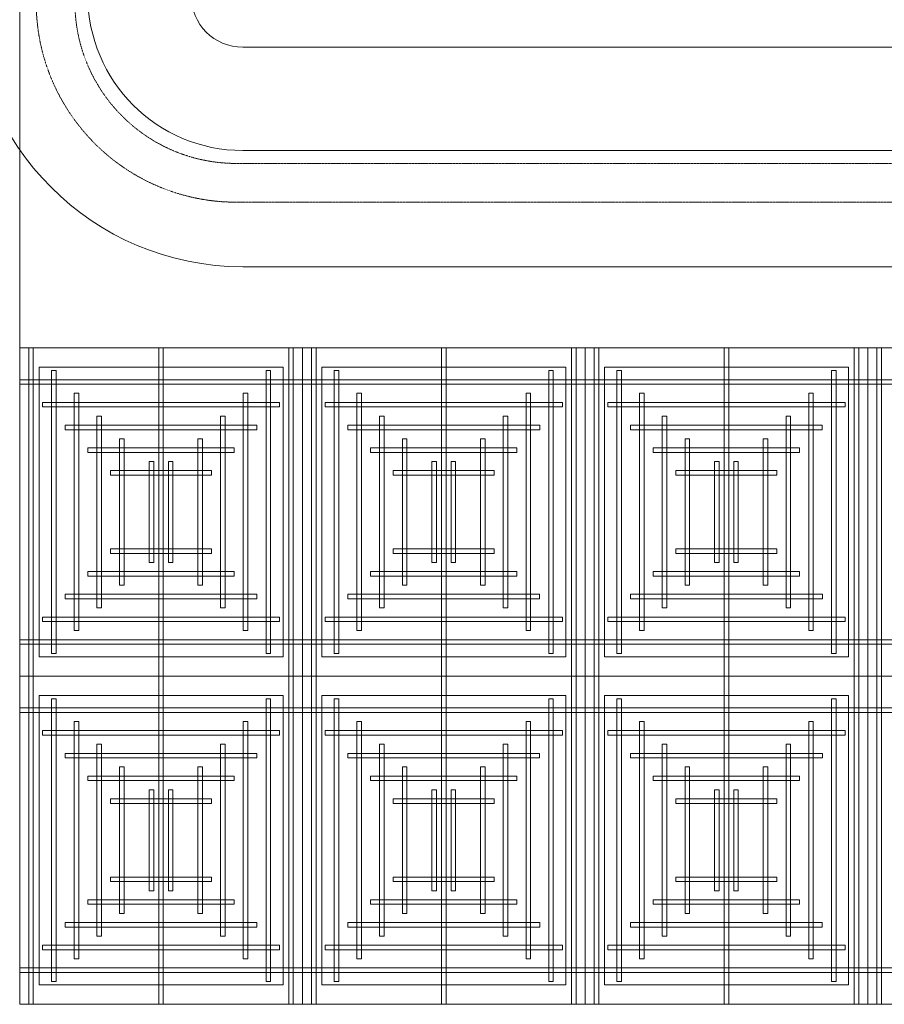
# Model space of a CAD drawing. Header units: millimetres. Extents: x 49250 to 72845, y -20157 to 18303.
# Tile 6 of 16: x 55532 to 58934, y 3344 to 7217. Entities that reach past the tile are written whole.
import ezdxf

# ---------------------------------------------------------------- set-up
doc = ezdxf.new("R2010")
doc.units = ezdxf.units.MM
doc.header["$MEASUREMENT"] = 0
doc.linetypes.add('IRISH HOUSE_FF46_HYD AIRPORT_HVAC DUCTING LAYOUT 3$0$( Dashed )', pattern=[0.75, 0.5, -0.25])
doc.layers.get('0').update_dxf_attribs({"lineweight": 5})
for name, color, linetype, lineweight in [('IRISH HOUSE_FF46_HYD AIRPORT_HVAC DUCTING LAYOUT 3$0$Ceiling', 14, 'Continuous', 9), ('IRISH HOUSE_FF46_HYD AIRPORT_HVAC DUCTING LAYOUT 3$0$Grey', 8, 'Continuous', 9), ('M-MEP-ELPR-EQUIP', 6, 'Continuous', 20)]:
    doc.layers.add(name, color=color, linetype=linetype, lineweight=lineweight)
doc.layers.add('IRISH HOUSE_FF46_HYD AIRPORT_HVAC DUCTING LAYOUT 3$0$RCP LAYOUT', color=8, linetype='Continuous')

# ---------------------------------------------------------------- blocks, each defined once
blk = doc.blocks.new('IRISH HOUSE_FF46_HYD AIRPORT_HVAC DUCTING LAYOUT 3$0$IRISH HOUSE-RCP LAYOUT')
at = {"color": 8, "lineweight": 0, "ltscale": 0.25}
for p, q in [((5185.4, 3209.1), (5185.4, -3245.4)), ((5185.4, -3245.4), (10746.8, -3245.4)), ((5185.4, -4536.3), (5185.4, -3245.4)), ((5185.4, -3245.4), (6297.7, -3245.4)), ((7409.9, -3245.4), (6297.7, -3245.4)), ((6297.7, -3245.4), (6297.7, -4536.3)), ((6297.7, -3245.4), (6297.7, -4536.3)), ((7409.9, -4536.3), (7409.9, -3245.4)), ((7409.9, -4536.3), (7409.9, -3245.4)), ((7409.9, -3245.4), (8522.2, -3245.4)), ((8522.2, -3245.4), (8522.2, -4536.3)), ((9634.5, -3245.4), (8522.2, -3245.4)), ((8522.2, -3245.4), (8522.2, -4536.3)), ((5261.6, -4460.1), (5261.6, -3321.6)), ((5261.6, -3321.6), (6221.5, -3321.6)), ((6221.5, -3321.6), (6221.5, -4460.1)), ((7333.7, -3321.6), (6373.9, -3321.6)), ((6373.9, -3321.6), (6373.9, -4460.1)), ((7333.7, -4460.1), (7333.7, -3321.6)), ((7486.1, -4460.1), (7486.1, -3321.6)), ((7486.1, -3321.6), (8446, -3321.6)), ((8446, -3321.6), (8446, -4460.1)), ((6221.5, -4460.1), (5261.6, -4460.1)), ((6373.9, -4460.1), (7333.7, -4460.1)), ((8446, -4460.1), (7486.1, -4460.1)), ((6297.7, -4536.3), (5185.4, -4536.3)), ((6297.7, -4536.3), (5185.4, -4536.3)), ((5185.4, -4536.3), (5185.4, -5827.2)), ((6297.7, -4536.3), (7409.9, -4536.3)), ((6297.7, -4536.3), (7409.9, -4536.3)), ((6297.7, -5827.2), (6297.7, -4536.3)), ((6297.7, -5827.2), (6297.7, -4536.3)), ((7409.9, -4536.3), (7409.9, -5827.2)), ((8522.2, -4536.3), (7409.9, -4536.3)), ((8522.2, -4536.3), (7409.9, -4536.3)), ((7409.9, -4536.3), (7409.9, -5827.2)), ((8522.2, -5827.2), (8522.2, -4536.3)), ((8522.2, -4536.3), (9634.5, -4536.3)), ((8522.2, -4536.3), (9634.5, -4536.3)), ((8522.2, -5827.2), (8522.2, -4536.3)), ((6221.5, -4612.5), (5261.6, -4612.5)), ((5261.6, -4612.5), (5261.6, -5751)), ((6221.5, -5751), (6221.5, -4612.5)), ((6373.9, -4612.5), (7333.7, -4612.5)), ((6373.9, -5751), (6373.9, -4612.5)), ((7333.7, -4612.5), (7333.7, -5751)), ((8446, -4612.5), (7486.1, -4612.5)), ((7486.1, -4612.5), (7486.1, -5751)), ((8446, -5751), (8446, -4612.5)), ((5261.6, -5751), (6221.5, -5751)), ((7333.7, -5751), (6373.9, -5751)), ((7486.1, -5751), (8446, -5751)), ((5185.4, -5827.2), (6297.7, -5827.2)), ((7409.9, -5827.2), (6297.7, -5827.2)), ((7409.9, -5827.2), (8522.2, -5827.2)), ((9634.5, -5827.2), (8522.2, -5827.2))]:
    blk.add_line(p, q, dxfattribs=at)
at = {"layer": 'IRISH HOUSE_FF46_HYD AIRPORT_HVAC DUCTING LAYOUT 3$0$Ceiling', "color": 8, "lineweight": 0, "ltscale": 0.25}
for p, q in [((5239, -3245.4), (5221.1, -3245.4)), ((5221.1, -3245.4), (5221.1, -4536.3)), ((5239, -4536.3), (5239, -3245.4)), ((5732.6, -4536.3), (5732.6, -3245.4)), ((5732.6, -3245.4), (5750.5, -3245.4)), ((5750.5, -3245.4), (5750.5, -4536.3)), ((6244, -4536.3), (6244, -3245.4)), ((6244, -3245.4), (6261.9, -3245.4)), ((6261.9, -3245.4), (6261.9, -4536.3)), ((6351.3, -3245.4), (6333.4, -3245.4)), ((6333.4, -3245.4), (6333.4, -4536.3)), ((6351.3, -4536.3), (6351.3, -3245.4)), ((6862.7, -3245.4), (6844.9, -3245.4)), ((6844.9, -3245.4), (6844.9, -4536.3)), ((6862.7, -4536.3), (6862.7, -3245.4)), ((7356.3, -4536.3), (7356.3, -3245.4)), ((7356.3, -3245.4), (7374.2, -3245.4)), ((7374.2, -3245.4), (7374.2, -4536.3)), ((7463.6, -3245.4), (7445.7, -3245.4)), ((7445.7, -3245.4), (7445.7, -4536.3)), ((7463.6, -4536.3), (7463.6, -3245.4)), ((7957.1, -4536.3), (7957.1, -3245.4)), ((7957.1, -3245.4), (7975, -3245.4)), ((7975, -3245.4), (7975, -4536.3)), ((8468.6, -4536.3), (8468.6, -3245.4)), ((8468.6, -3245.4), (8486.5, -3245.4)), ((8486.5, -3245.4), (8486.5, -4536.3)), ((8575.8, -3245.4), (8558, -3245.4)), ((8558, -3245.4), (8558, -4536.3)), ((8575.8, -4536.3), (8575.8, -3245.4)), ((5310.5, -4447), (5310.5, -3334.8)), ((5310.5, -3334.8), (5328.4, -3334.8)), ((5328.4, -3334.8), (5328.4, -4447)), ((6154.7, -4447), (6154.7, -3334.8)), ((6154.7, -3334.8), (6172.6, -3334.8)), ((6172.6, -3334.8), (6172.6, -4447)), ((6440.6, -3334.8), (6422.8, -3334.8)), ((6422.8, -3334.8), (6422.8, -4447)), ((6440.6, -4447), (6440.6, -3334.8)), ((7284.8, -3334.8), (7267, -3334.8)), ((7267, -3334.8), (7267, -4447)), ((7284.8, -4447), (7284.8, -3334.8)), ((7535, -4447), (7535, -3334.8)), ((7535, -3334.8), (7552.9, -3334.8)), ((7552.9, -3334.8), (7552.9, -4447)), ((8379.2, -4447), (8379.2, -3334.8)), ((8379.2, -3334.8), (8397.1, -3334.8)), ((8397.1, -3334.8), (8397.1, -4447)), ((6297.7, -3370.5), (5185.4, -3370.5)), ((5185.4, -3370.5), (5185.4, -3388.4)), ((5185.4, -3388.4), (6297.7, -3388.4)), ((6297.7, -3388.4), (6297.7, -3370.5)), ((6297.7, -3370.5), (7409.9, -3370.5)), ((6297.7, -3388.4), (6297.7, -3370.5)), ((7409.9, -3388.4), (6297.7, -3388.4)), ((7409.9, -3370.5), (7409.9, -3388.4)), ((8522.2, -3370.5), (7409.9, -3370.5)), ((7409.9, -3370.5), (7409.9, -3388.4)), ((7409.9, -3388.4), (8522.2, -3388.4)), ((8522.2, -3388.4), (8522.2, -3370.5)), ((8522.2, -3388.4), (8522.2, -3370.5)), ((8522.2, -3370.5), (9634.5, -3370.5)), ((9634.5, -3388.4), (8522.2, -3388.4)), ((5399.9, -4357.6), (5399.9, -3424.1)), ((5399.9, -3424.1), (5417.7, -3424.1)), ((5417.7, -3424.1), (5417.7, -4357.6)), ((6065.3, -4357.6), (6065.3, -3424.1)), ((6065.3, -3424.1), (6083.2, -3424.1)), ((6083.2, -3424.1), (6083.2, -4357.6)), ((6530, -3424.1), (6512.1, -3424.1)), ((6512.1, -3424.1), (6512.1, -4357.6)), ((6530, -4357.6), (6530, -3424.1)), ((7195.5, -3424.1), (7177.6, -3424.1)), ((7177.6, -3424.1), (7177.6, -4357.6)), ((7195.5, -4357.6), (7195.5, -3424.1)), ((7624.4, -4357.6), (7624.4, -3424.1)), ((7624.4, -3424.1), (7642.3, -3424.1)), ((7642.3, -3424.1), (7642.3, -4357.6)), ((8289.9, -4357.6), (8289.9, -3424.1)), ((8289.9, -3424.1), (8307.7, -3424.1)), ((8307.7, -3424.1), (8307.7, -4357.6)), ((5274.7, -3459.9), (5274.7, -3477.8)), ((6208.2, -3459.9), (5274.7, -3459.9)), ((5274.7, -3477.8), (6208.2, -3477.8)), ((6208.2, -3477.8), (6208.2, -3459.9)), ((6387.1, -3477.8), (6387.1, -3459.9)), ((6387.1, -3459.9), (7320.6, -3459.9)), ((7320.6, -3477.8), (6387.1, -3477.8)), ((7320.6, -3459.9), (7320.6, -3477.8)), ((7499.3, -3459.9), (7499.3, -3477.8)), ((8432.8, -3459.9), (7499.3, -3459.9)), ((7499.3, -3477.8), (8432.8, -3477.8)), ((8432.8, -3477.8), (8432.8, -3459.9)), ((5489.2, -4268.2), (5489.2, -3513.5)), ((5489.2, -3513.5), (5507.1, -3513.5)), ((5507.1, -3513.5), (5507.1, -4268.2)), ((5976, -4268.2), (5976, -3513.5)), ((5976, -3513.5), (5993.8, -3513.5)), ((5993.8, -3513.5), (5993.8, -4268.2)), ((6619.4, -3513.5), (6601.5, -3513.5)), ((6601.5, -3513.5), (6601.5, -4268.2)), ((6619.4, -4268.2), (6619.4, -3513.5)), ((7106.1, -3513.5), (7088.2, -3513.5)), ((7088.2, -3513.5), (7088.2, -4268.2)), ((7106.1, -4268.2), (7106.1, -3513.5)), ((7713.8, -4268.2), (7713.8, -3513.5)), ((7713.8, -3513.5), (7731.6, -3513.5)), ((7731.6, -3513.5), (7731.6, -4268.2)), ((8200.5, -4268.2), (8200.5, -3513.5)), ((8200.5, -3513.5), (8218.4, -3513.5)), ((8218.4, -3513.5), (8218.4, -4268.2)), ((5364.1, -3549.3), (5364.1, -3567.1)), ((6118.8, -3549.3), (5364.1, -3549.3)), ((6118.8, -3567.1), (6118.8, -3549.3)), ((6476.5, -3567.1), (6476.5, -3549.3)), ((6476.5, -3549.3), (7231.3, -3549.3)), ((7231.3, -3549.3), (7231.3, -3567.1)), ((7588.6, -3549.3), (7588.6, -3567.1)), ((8343.3, -3549.3), (7588.6, -3549.3)), ((8343.3, -3567.1), (8343.3, -3549.3)), ((5364.1, -3567.1), (6118.8, -3567.1)), ((7231.3, -3567.1), (6476.5, -3567.1)), ((7588.6, -3567.1), (8343.3, -3567.1)), ((5453.5, -3638.6), (5453.5, -3656.5)), ((6029.5, -3638.6), (5453.5, -3638.6)), ((5578.6, -4178.9), (5578.6, -3602.9)), ((5578.6, -3602.9), (5596.5, -3602.9)), ((5596.5, -3602.9), (5596.5, -4178.9)), ((5904.4, -3602.9), (5886.5, -3602.9)), ((5886.5, -3602.9), (5886.5, -4178.9)), ((5904.4, -4178.9), (5904.4, -3602.9)), ((6029.5, -3656.5), (6029.5, -3638.6)), ((6565.8, -3656.5), (6565.8, -3638.6)), ((6565.8, -3638.6), (7141.9, -3638.6)), ((6691, -4178.9), (6691, -3602.9)), ((6691, -3602.9), (6708.8, -3602.9)), ((6708.8, -3602.9), (6708.8, -4178.9)), ((7016.7, -3602.9), (6998.9, -3602.9)), ((6998.9, -3602.9), (6998.9, -4178.9)), ((7016.7, -4178.9), (7016.7, -3602.9)), ((7141.9, -3638.6), (7141.9, -3656.5)), ((7678, -3638.6), (7678, -3656.5)), ((8254, -3638.6), (7678, -3638.6)), ((7803.1, -4178.9), (7803.1, -3602.9)), ((7803.1, -3602.9), (7821, -3602.9)), ((7821, -3602.9), (7821, -4178.9)), ((8128.9, -3602.9), (8111.1, -3602.9)), ((8111.1, -3602.9), (8111.1, -4178.9)), ((8128.9, -4178.9), (8128.9, -3602.9)), ((8254, -3656.5), (8254, -3638.6)), ((5453.5, -3656.5), (6029.5, -3656.5)), ((7141.9, -3656.5), (6565.8, -3656.5)), ((7678, -3656.5), (8254, -3656.5)), ((5694.8, -4089.5), (5694.8, -3692.2)), ((5694.8, -3692.2), (5712.6, -3692.2)), ((5712.6, -3692.2), (5712.6, -4089.5)), ((5788.2, -3692.2), (5770.3, -3692.2)), ((5770.3, -3692.2), (5770.3, -4089.5)), ((5788.2, -4089.5), (5788.2, -3692.2)), ((6807.1, -4089.5), (6807.1, -3692.2)), ((6807.1, -3692.2), (6825, -3692.2)), ((6825, -3692.2), (6825, -4089.5)), ((6900.6, -3692.2), (6882.7, -3692.2)), ((6882.7, -3692.2), (6882.7, -4089.5)), ((6900.6, -4089.5), (6900.6, -3692.2)), ((7919.3, -4089.5), (7919.3, -3692.2)), ((7919.3, -3692.2), (7937.2, -3692.2)), ((7937.2, -3692.2), (7937.2, -4089.5)), ((8012.8, -3692.2), (7994.9, -3692.2)), ((7994.9, -3692.2), (7994.9, -4089.5)), ((8012.8, -4089.5), (8012.8, -3692.2)), ((5542.8, -3728), (5542.8, -3745.9)), ((5940.1, -3728), (5542.8, -3728)), ((5542.8, -3745.9), (5940.1, -3745.9)), ((5940.1, -3745.9), (5940.1, -3728)), ((6655.2, -3745.9), (6655.2, -3728)), ((6655.2, -3728), (7052.5, -3728)), ((7052.5, -3745.9), (6655.2, -3745.9)), ((7052.5, -3728), (7052.5, -3745.9)), ((7767.4, -3728), (7767.4, -3745.9)), ((8164.7, -3728), (7767.4, -3728)), ((7767.4, -3745.9), (8164.7, -3745.9)), ((8164.7, -3745.9), (8164.7, -3728)), ((5542.8, -4053.8), (5542.8, -4035.9)), ((5542.8, -4035.9), (5940.1, -4035.9)), ((5940.1, -4053.8), (5542.8, -4053.8)), ((5940.1, -4035.9), (5940.1, -4053.8)), ((7052.5, -4035.9), (6655.2, -4035.9)), ((6655.2, -4035.9), (6655.2, -4053.8)), ((6655.2, -4053.8), (7052.5, -4053.8)), ((7052.5, -4053.8), (7052.5, -4035.9)), ((7767.4, -4053.8), (7767.4, -4035.9)), ((7767.4, -4035.9), (8164.7, -4035.9)), ((8164.7, -4053.8), (7767.4, -4053.8)), ((8164.7, -4035.9), (8164.7, -4053.8)), ((5712.6, -4089.5), (5694.8, -4089.5)), ((5770.3, -4089.5), (5788.2, -4089.5)), ((6825, -4089.5), (6807.1, -4089.5)), ((6882.7, -4089.5), (6900.6, -4089.5)), ((7937.2, -4089.5), (7919.3, -4089.5)), ((7994.9, -4089.5), (8012.8, -4089.5)), ((5453.5, -4143.1), (5453.5, -4125.3)), ((5453.5, -4125.3), (6029.5, -4125.3)), ((6029.5, -4143.1), (5453.5, -4143.1)), ((6029.5, -4125.3), (6029.5, -4143.1)), ((7141.9, -4125.3), (6565.8, -4125.3)), ((6565.8, -4125.3), (6565.8, -4143.1)), ((6565.8, -4143.1), (7141.9, -4143.1)), ((7141.9, -4143.1), (7141.9, -4125.3)), ((7678, -4143.1), (7678, -4125.3)), ((7678, -4125.3), (8254, -4125.3)), ((8254, -4143.1), (7678, -4143.1)), ((8254, -4125.3), (8254, -4143.1)), ((5596.5, -4178.9), (5578.6, -4178.9)), ((5886.5, -4178.9), (5904.4, -4178.9)), ((6708.8, -4178.9), (6691, -4178.9)), ((6998.9, -4178.9), (7016.7, -4178.9)), ((7821, -4178.9), (7803.1, -4178.9)), ((8111.1, -4178.9), (8128.9, -4178.9)), ((5364.1, -4232.5), (5364.1, -4214.6)), ((5364.1, -4214.6), (6118.8, -4214.6)), ((6118.8, -4214.6), (6118.8, -4232.5)), ((7231.2, -4214.6), (6476.5, -4214.6)), ((6476.5, -4214.6), (6476.5, -4232.5)), ((7231.2, -4232.5), (7231.2, -4214.6)), ((7588.7, -4232.5), (7588.7, -4214.6)), ((7588.7, -4214.6), (8343.4, -4214.6)), ((8343.4, -4214.6), (8343.4, -4232.5)), ((6118.8, -4232.5), (5364.1, -4232.5)), ((6476.5, -4232.5), (7231.2, -4232.5)), ((8343.4, -4232.5), (7588.7, -4232.5)), ((5507.1, -4268.2), (5489.2, -4268.2)), ((5993.8, -4268.2), (5976, -4268.2)), ((6601.5, -4268.2), (6619.4, -4268.2)), ((7088.2, -4268.2), (7106.1, -4268.2)), ((7731.6, -4268.2), (7713.8, -4268.2)), ((8218.4, -4268.2), (8200.5, -4268.2)), ((5274.7, -4321.9), (5274.7, -4304)), ((5274.7, -4304), (6208.2, -4304)), ((6208.2, -4321.9), (5274.7, -4321.9)), ((6208.2, -4304), (6208.2, -4321.9)), ((7320.6, -4304), (6387.1, -4304)), ((6387.1, -4304), (6387.1, -4321.9)), ((6387.1, -4321.9), (7320.6, -4321.9)), ((7320.6, -4321.9), (7320.6, -4304)), ((7499.3, -4321.9), (7499.3, -4304)), ((7499.3, -4304), (8432.8, -4304)), ((8432.8, -4321.9), (7499.3, -4321.9)), ((8432.8, -4304), (8432.8, -4321.9)), ((5417.7, -4357.6), (5399.9, -4357.6)), ((6083.2, -4357.6), (6065.3, -4357.6)), ((6512.1, -4357.6), (6530, -4357.6)), ((7177.6, -4357.6), (7195.5, -4357.6)), ((7642.3, -4357.6), (7624.4, -4357.6)), ((8307.7, -4357.6), (8289.9, -4357.6)), ((5185.4, -4393.3), (6297.7, -4393.3)), ((5185.4, -4411.2), (5185.4, -4393.3)), ((6297.7, -4411.2), (5185.4, -4411.2)), ((7409.9, -4393.3), (6297.7, -4393.3)), ((6297.7, -4393.3), (6297.7, -4411.2)), ((6297.7, -4393.3), (6297.7, -4411.2)), ((6297.7, -4411.2), (7409.9, -4411.2)), ((7409.9, -4411.2), (7409.9, -4393.3)), ((7409.9, -4393.3), (8522.2, -4393.3)), ((7409.9, -4411.2), (7409.9, -4393.3)), ((8522.2, -4411.2), (7409.9, -4411.2)), ((8522.2, -4393.3), (8522.2, -4411.2)), ((9634.5, -4393.3), (8522.2, -4393.3)), ((8522.2, -4393.3), (8522.2, -4411.2)), ((8522.2, -4411.2), (9634.5, -4411.2)), ((5328.4, -4447), (5310.5, -4447)), ((6172.6, -4447), (6154.7, -4447)), ((6422.8, -4447), (6440.6, -4447)), ((7267, -4447), (7284.8, -4447)), ((7552.9, -4447), (7535, -4447)), ((8397.1, -4447), (8379.2, -4447)), ((5221.1, -4536.3), (5239, -4536.3)), ((5221.1, -4536.3), (5239, -4536.3)), ((5221.1, -5827.2), (5221.1, -4536.3)), ((5239, -4536.3), (5239, -5827.2)), ((5750.5, -4536.3), (5732.6, -4536.3)), ((5750.5, -4536.3), (5732.6, -4536.3)), ((5732.6, -4536.3), (5732.6, -5827.2)), ((5750.5, -5827.2), (5750.5, -4536.3)), ((6261.9, -4536.3), (6244, -4536.3)), ((6261.9, -4536.3), (6244, -4536.3)), ((6244, -4536.3), (6244, -5827.2)), ((6261.9, -5827.2), (6261.9, -4536.3)), ((6333.4, -4536.3), (6351.3, -4536.3)), ((6333.4, -4536.3), (6351.3, -4536.3)), ((6333.4, -5827.2), (6333.4, -4536.3)), ((6351.3, -4536.3), (6351.3, -5827.2)), ((6844.9, -4536.3), (6862.7, -4536.3)), ((6844.9, -4536.3), (6862.7, -4536.3)), ((6844.9, -5827.2), (6844.9, -4536.3)), ((6862.7, -4536.3), (6862.7, -5827.2)), ((7374.2, -4536.3), (7356.3, -4536.3)), ((7374.2, -4536.3), (7356.3, -4536.3)), ((7356.3, -4536.3), (7356.3, -5827.2)), ((7374.2, -5827.2), (7374.2, -4536.3)), ((7445.7, -4536.3), (7463.6, -4536.3)), ((7445.7, -4536.3), (7463.6, -4536.3)), ((7445.7, -5827.2), (7445.7, -4536.3)), ((7463.6, -4536.3), (7463.6, -5827.2)), ((7975, -4536.3), (7957.1, -4536.3)), ((7975, -4536.3), (7957.1, -4536.3)), ((7957.1, -4536.3), (7957.1, -5827.2)), ((7975, -5827.2), (7975, -4536.3)), ((8486.5, -4536.3), (8468.6, -4536.3)), ((8486.5, -4536.3), (8468.6, -4536.3)), ((8468.6, -4536.3), (8468.6, -5827.2)), ((8486.5, -5827.2), (8486.5, -4536.3)), ((8558, -4536.3), (8575.8, -4536.3)), ((8558, -4536.3), (8575.8, -4536.3)), ((8558, -5827.2), (8558, -4536.3)), ((8575.8, -4536.3), (8575.8, -5827.2)), ((5328.4, -4625.7), (5310.5, -4625.7)), ((5310.5, -4625.7), (5310.5, -5737.9)), ((5328.4, -5737.9), (5328.4, -4625.7)), ((6172.6, -4625.7), (6154.7, -4625.7)), ((6154.7, -4625.7), (6154.7, -5737.9)), ((6172.6, -5737.9), (6172.6, -4625.7)), ((6422.8, -4625.7), (6440.6, -4625.7)), ((6422.8, -5737.9), (6422.8, -4625.7)), ((6440.6, -4625.7), (6440.6, -5737.9)), ((7267, -4625.7), (7284.8, -4625.7)), ((7267, -5737.9), (7267, -4625.7)), ((7284.8, -4625.7), (7284.8, -5737.9)), ((7552.9, -4625.7), (7535, -4625.7)), ((7535, -4625.7), (7535, -5737.9)), ((7552.9, -5737.9), (7552.9, -4625.7)), ((8397.1, -4625.7), (8379.2, -4625.7)), ((8379.2, -4625.7), (8379.2, -5737.9)), ((8397.1, -5737.9), (8397.1, -4625.7)), ((6297.7, -4661.4), (5185.4, -4661.4)), ((5185.4, -4661.4), (5185.4, -4679.3)), ((5185.4, -4679.3), (6297.7, -4679.3)), ((6297.7, -4679.3), (6297.7, -4661.4)), ((6297.7, -4661.4), (7409.9, -4661.4)), ((6297.7, -4679.3), (6297.7, -4661.4)), ((7409.9, -4679.3), (6297.7, -4679.3)), ((7409.9, -4661.4), (7409.9, -4679.3)), ((8522.2, -4661.4), (7409.9, -4661.4)), ((7409.9, -4661.4), (7409.9, -4679.3)), ((7409.9, -4679.3), (8522.2, -4679.3)), ((8522.2, -4679.3), (8522.2, -4661.4)), ((8522.2, -4679.3), (8522.2, -4661.4)), ((8522.2, -4661.4), (9634.5, -4661.4)), ((9634.5, -4679.3), (8522.2, -4679.3)), ((5417.7, -4715.1), (5399.9, -4715.1)), ((5399.9, -4715.1), (5399.9, -5648.5)), ((5417.7, -5648.5), (5417.7, -4715.1)), ((6083.2, -4715.1), (6065.3, -4715.1)), ((6065.3, -4715.1), (6065.3, -5648.5)), ((6083.2, -5648.5), (6083.2, -4715.1)), ((6512.1, -4715.1), (6530, -4715.1)), ((6512.1, -5648.5), (6512.1, -4715.1)), ((6530, -4715.1), (6530, -5648.5)), ((7177.6, -4715.1), (7195.5, -4715.1)), ((7177.6, -5648.5), (7177.6, -4715.1)), ((7195.5, -4715.1), (7195.5, -5648.5)), ((7642.3, -4715.1), (7624.4, -4715.1)), ((7624.4, -4715.1), (7624.4, -5648.5)), ((7642.3, -5648.5), (7642.3, -4715.1)), ((8307.7, -4715.1), (8289.9, -4715.1)), ((8289.9, -4715.1), (8289.9, -5648.5)), ((8307.7, -5648.5), (8307.7, -4715.1)), ((5274.7, -4750.8), (5274.7, -4768.7)), ((6208.2, -4750.8), (5274.7, -4750.8)), ((6208.2, -4768.7), (6208.2, -4750.8)), ((6387.1, -4768.7), (6387.1, -4750.8)), ((6387.1, -4750.8), (7320.6, -4750.8)), ((7320.6, -4750.8), (7320.6, -4768.7)), ((7499.3, -4750.8), (7499.3, -4768.7)), ((8432.8, -4750.8), (7499.3, -4750.8)), ((8432.8, -4768.7), (8432.8, -4750.8)), ((5274.7, -4768.7), (6208.2, -4768.7)), ((7320.6, -4768.7), (6387.1, -4768.7)), ((7499.3, -4768.7), (8432.8, -4768.7)), ((5364.1, -4840.2), (5364.1, -4858)), ((6118.8, -4840.2), (5364.1, -4840.2)), ((5507.1, -4804.4), (5489.2, -4804.4)), ((5489.2, -4804.4), (5489.2, -5559.1)), ((5507.1, -5559.1), (5507.1, -4804.4)), ((5993.8, -4804.4), (5976, -4804.4)), ((5976, -4804.4), (5976, -5559.1)), ((5993.8, -5559.1), (5993.8, -4804.4)), ((6118.8, -4858), (6118.8, -4840.2)), ((6476.5, -4858), (6476.5, -4840.2)), ((6476.5, -4840.2), (7231.2, -4840.2)), ((6601.5, -4804.4), (6619.4, -4804.4)), ((6601.5, -5559.1), (6601.5, -4804.4)), ((6619.4, -4804.4), (6619.4, -5559.1)), ((7088.2, -4804.4), (7106.1, -4804.4)), ((7088.2, -5559.1), (7088.2, -4804.4)), ((7106.1, -4804.4), (7106.1, -5559.1)), ((7231.2, -4840.2), (7231.2, -4858)), ((7588.7, -4840.2), (7588.7, -4858)), ((8343.4, -4840.2), (7588.7, -4840.2)), ((7731.6, -4804.4), (7713.8, -4804.4)), ((7713.8, -4804.4), (7713.8, -5559.1)), ((7731.6, -5559.1), (7731.6, -4804.4)), ((8218.4, -4804.4), (8200.5, -4804.4)), ((8200.5, -4804.4), (8200.5, -5559.1)), ((8218.4, -5559.1), (8218.4, -4804.4)), ((8343.4, -4858), (8343.4, -4840.2)), ((5364.1, -4858), (6118.8, -4858)), ((7231.2, -4858), (6476.5, -4858)), ((7588.7, -4858), (8343.4, -4858)), ((5596.5, -4893.8), (5578.6, -4893.8)), ((5578.6, -4893.8), (5578.6, -5469.8)), ((5596.5, -5469.8), (5596.5, -4893.8)), ((5886.5, -4893.8), (5904.4, -4893.8)), ((5886.5, -5469.8), (5886.5, -4893.8)), ((5904.4, -4893.8), (5904.4, -5469.8)), ((6708.8, -4893.8), (6691, -4893.8)), ((6691, -4893.8), (6691, -5469.8)), ((6708.8, -5469.8), (6708.8, -4893.8)), ((6998.9, -4893.8), (7016.7, -4893.8)), ((6998.9, -5469.8), (6998.9, -4893.8)), ((7016.7, -4893.8), (7016.7, -5469.8)), ((7821, -4893.8), (7803.1, -4893.8)), ((7803.1, -4893.8), (7803.1, -5469.8)), ((7821, -5469.8), (7821, -4893.8)), ((8111.1, -4893.8), (8128.9, -4893.8)), ((8111.1, -5469.8), (8111.1, -4893.8)), ((8128.9, -4893.8), (8128.9, -5469.8)), ((5453.5, -4929.5), (5453.5, -4947.4)), ((6029.5, -4929.5), (5453.5, -4929.5)), ((5453.5, -4947.4), (6029.5, -4947.4)), ((6029.5, -4947.4), (6029.5, -4929.5)), ((6565.8, -4947.4), (6565.8, -4929.5)), ((6565.8, -4929.5), (7141.9, -4929.5)), ((7141.9, -4947.4), (6565.8, -4947.4)), ((7141.9, -4929.5), (7141.9, -4947.4)), ((7678, -4929.5), (7678, -4947.4)), ((8254, -4929.5), (7678, -4929.5)), ((7678, -4947.4), (8254, -4947.4)), ((8254, -4947.4), (8254, -4929.5)), ((5712.6, -4983.1), (5694.8, -4983.1)), ((5694.8, -4983.1), (5694.8, -5380.4)), ((5712.6, -5380.4), (5712.6, -4983.1)), ((5770.3, -4983.1), (5788.2, -4983.1)), ((5770.3, -5380.4), (5770.3, -4983.1)), ((5788.2, -4983.1), (5788.2, -5380.4)), ((6825, -4983.1), (6807.1, -4983.1)), ((6807.1, -4983.1), (6807.1, -5380.4)), ((6825, -5380.4), (6825, -4983.1)), ((6882.7, -4983.1), (6900.6, -4983.1)), ((6882.7, -5380.4), (6882.7, -4983.1)), ((6900.6, -4983.1), (6900.6, -5380.4)), ((7937.2, -4983.1), (7919.3, -4983.1)), ((7919.3, -4983.1), (7919.3, -5380.4)), ((7937.2, -5380.4), (7937.2, -4983.1)), ((7994.9, -4983.1), (8012.8, -4983.1)), ((7994.9, -5380.4), (7994.9, -4983.1)), ((8012.8, -4983.1), (8012.8, -5380.4)), ((5542.8, -5018.9), (5542.8, -5036.8)), ((5940.1, -5018.9), (5542.8, -5018.9)), ((5940.1, -5036.8), (5940.1, -5018.9)), ((6655.2, -5036.8), (6655.2, -5018.9)), ((6655.2, -5018.9), (7052.5, -5018.9)), ((7052.5, -5018.9), (7052.5, -5036.8)), ((7767.4, -5018.9), (7767.4, -5036.8)), ((8164.7, -5018.9), (7767.4, -5018.9)), ((8164.7, -5036.8), (8164.7, -5018.9)), ((5542.8, -5036.8), (5940.1, -5036.8)), ((7052.5, -5036.8), (6655.2, -5036.8)), ((7767.4, -5036.8), (8164.7, -5036.8)), ((5542.8, -5344.7), (5542.8, -5326.8)), ((5542.8, -5326.8), (5940.1, -5326.8)), ((5940.1, -5326.8), (5940.1, -5344.7)), ((7052.5, -5326.8), (6655.2, -5326.8)), ((6655.2, -5326.8), (6655.2, -5344.7)), ((7052.5, -5344.7), (7052.5, -5326.8)), ((7767.4, -5344.7), (7767.4, -5326.8)), ((7767.4, -5326.8), (8164.7, -5326.8)), ((8164.7, -5326.8), (8164.7, -5344.7)), ((5940.1, -5344.7), (5542.8, -5344.7)), ((5694.8, -5380.4), (5712.6, -5380.4)), ((5788.2, -5380.4), (5770.3, -5380.4)), ((6655.2, -5344.7), (7052.5, -5344.7)), ((6807.1, -5380.4), (6825, -5380.4)), ((6900.6, -5380.4), (6882.7, -5380.4)), ((8164.7, -5344.7), (7767.4, -5344.7)), ((7919.3, -5380.4), (7937.2, -5380.4)), ((8012.8, -5380.4), (7994.9, -5380.4)), ((5453.5, -5434), (5453.5, -5416.2)), ((5453.5, -5416.2), (6029.5, -5416.2)), ((6029.5, -5416.2), (6029.5, -5434)), ((7141.9, -5416.2), (6565.8, -5416.2)), ((6565.8, -5416.2), (6565.8, -5434)), ((7141.9, -5434), (7141.9, -5416.2)), ((7678, -5434), (7678, -5416.2)), ((7678, -5416.2), (8254, -5416.2)), ((8254, -5416.2), (8254, -5434)), ((6029.5, -5434), (5453.5, -5434)), ((6565.8, -5434), (7141.9, -5434)), ((8254, -5434), (7678, -5434)), ((5578.6, -5469.8), (5596.5, -5469.8)), ((5904.4, -5469.8), (5886.5, -5469.8)), ((6691, -5469.8), (6708.8, -5469.8)), ((7016.7, -5469.8), (6998.9, -5469.8)), ((7803.1, -5469.8), (7821, -5469.8)), ((8128.9, -5469.8), (8111.1, -5469.8)), ((5364.1, -5523.4), (5364.1, -5505.5)), ((5364.1, -5505.5), (6118.8, -5505.5)), ((6118.8, -5523.4), (5364.1, -5523.4)), ((6118.8, -5505.5), (6118.8, -5523.4)), ((7231.3, -5505.5), (6476.5, -5505.5)), ((6476.5, -5505.5), (6476.5, -5523.4)), ((6476.5, -5523.4), (7231.3, -5523.4)), ((7231.3, -5523.4), (7231.3, -5505.5)), ((7588.6, -5523.4), (7588.6, -5505.5)), ((7588.6, -5505.5), (8343.3, -5505.5)), ((8343.3, -5523.4), (7588.6, -5523.4)), ((8343.3, -5505.5), (8343.3, -5523.4)), ((5489.2, -5559.1), (5507.1, -5559.1)), ((5976, -5559.1), (5993.8, -5559.1)), ((6619.4, -5559.1), (6601.5, -5559.1)), ((7106.1, -5559.1), (7088.2, -5559.1)), ((7713.8, -5559.1), (7731.6, -5559.1)), ((8200.5, -5559.1), (8218.4, -5559.1)), ((5274.7, -5612.8), (5274.7, -5594.9)), ((5274.7, -5594.9), (6208.2, -5594.9)), ((6208.2, -5612.8), (5274.7, -5612.8)), ((6208.2, -5594.9), (6208.2, -5612.8)), ((7320.6, -5594.9), (6387.1, -5594.9)), ((6387.1, -5594.9), (6387.1, -5612.8)), ((6387.1, -5612.8), (7320.6, -5612.8)), ((7320.6, -5612.8), (7320.6, -5594.9)), ((7499.3, -5612.8), (7499.3, -5594.9)), ((7499.3, -5594.9), (8432.8, -5594.9)), ((8432.8, -5612.8), (7499.3, -5612.8)), ((8432.8, -5594.9), (8432.8, -5612.8)), ((5399.9, -5648.5), (5417.7, -5648.5)), ((6065.3, -5648.5), (6083.2, -5648.5)), ((6530, -5648.5), (6512.1, -5648.5)), ((7195.5, -5648.5), (7177.6, -5648.5)), ((7624.4, -5648.5), (7642.3, -5648.5)), ((8289.9, -5648.5), (8307.7, -5648.5)), ((5185.4, -5684.3), (6297.7, -5684.3)), ((5185.4, -5702.1), (5185.4, -5684.3)), ((7409.9, -5684.3), (6297.7, -5684.3)), ((6297.7, -5684.3), (6297.7, -5702.1)), ((6297.7, -5684.3), (6297.7, -5702.1)), ((7409.9, -5702.1), (7409.9, -5684.3)), ((7409.9, -5684.3), (8522.2, -5684.3)), ((7409.9, -5702.1), (7409.9, -5684.3)), ((8522.2, -5684.3), (8522.2, -5702.1)), ((9634.5, -5684.3), (8522.2, -5684.3)), ((8522.2, -5684.3), (8522.2, -5702.1)), ((6297.7, -5702.1), (5185.4, -5702.1)), ((6297.7, -5702.1), (7409.9, -5702.1)), ((8522.2, -5702.1), (7409.9, -5702.1)), ((8522.2, -5702.1), (9634.5, -5702.1)), ((5310.5, -5737.9), (5328.4, -5737.9)), ((6154.7, -5737.9), (6172.6, -5737.9)), ((6440.6, -5737.9), (6422.8, -5737.9)), ((7284.8, -5737.9), (7267, -5737.9)), ((7535, -5737.9), (7552.9, -5737.9)), ((8379.2, -5737.9), (8397.1, -5737.9)), ((5239, -5827.2), (5221.1, -5827.2)), ((5732.6, -5827.2), (5750.5, -5827.2)), ((6244, -5827.2), (6261.9, -5827.2)), ((6351.3, -5827.2), (6333.4, -5827.2)), ((6862.7, -5827.2), (6844.9, -5827.2)), ((7356.3, -5827.2), (7374.2, -5827.2)), ((7463.6, -5827.2), (7445.7, -5827.2)), ((7957.1, -5827.2), (7975, -5827.2)), ((8468.6, -5827.2), (8486.5, -5827.2)), ((8575.8, -5827.2), (8558, -5827.2))]:
    blk.add_line(p, q, dxfattribs=at)
at = {"layer": 'IRISH HOUSE_FF46_HYD AIRPORT_HVAC DUCTING LAYOUT 3$0$Grey', "color": 8, "lineweight": 0, "ltscale": 0.25}
for p, q in [((11439.6, -2062.7), (6063.1, -2062.7)), ((10677.1, -2469.1), (6063.1, -2469.1)), ((6063.1, -2469.1), (11439.6, -2469.1)), ((6063.1, -2926.3), (10677.1, -2926.3))]:
    blk.add_line(p, q, dxfattribs=at)
at = {"layer": 'IRISH HOUSE_FF46_HYD AIRPORT_HVAC DUCTING LAYOUT 3$0$Grey', "color": 8, "linetype": 'IRISH HOUSE_FF46_HYD AIRPORT_HVAC DUCTING LAYOUT 3$0$( Dashed )', "lineweight": 0, "ltscale": 0.2}
for p, q in [((6037.7, -2519.9), (10677.1, -2519.9)), ((10677.1, -2672.3), (6037.7, -2672.3))]:
    blk.add_line(p, q, dxfattribs=at)
at = {"layer": 'IRISH HOUSE_FF46_HYD AIRPORT_HVAC DUCTING LAYOUT 3$0$Grey', "color": 8, "lineweight": 0, "ltscale": 0.25}
for radius in [1066.8, 609.6, 609.6, 203.2]:
    blk.add_arc((6063.1, -1859.5), radius, 180, 270, dxfattribs=at)
at = {"layer": 'IRISH HOUSE_FF46_HYD AIRPORT_HVAC DUCTING LAYOUT 3$0$Grey', "color": 8, "linetype": 'IRISH HOUSE_FF46_HYD AIRPORT_HVAC DUCTING LAYOUT 3$0$( Dashed )', "lineweight": 0, "ltscale": 0.2}
for radius in [787.4, 635]:
    blk.add_arc((6037.7, -1884.9), radius, 180, 270, dxfattribs=at)
blk = doc.blocks.new('IRISH HOUSE_FF46_HYD AIRPORT_HVAC DUCTING LAYOUT 3')
at = {"layer": 'IRISH HOUSE_FF46_HYD AIRPORT_HVAC DUCTING LAYOUT 3$0$RCP LAYOUT', "lineweight": 0}
blk.add_blockref('IRISH HOUSE_FF46_HYD AIRPORT_HVAC DUCTING LAYOUT 3$0$IRISH HOUSE-RCP LAYOUT', (0, 0), dxfattribs=at)

msp = doc.modelspace()

# ---------------------------------------------------------------- block references
at = {"layer": 'M-MEP-ELPR-EQUIP'}
msp.add_blockref('IRISH HOUSE_FF46_HYD AIRPORT_HVAC DUCTING LAYOUT 3', (50347, 9171.7), dxfattribs=at)

doc.saveas('drawing.dxf')
